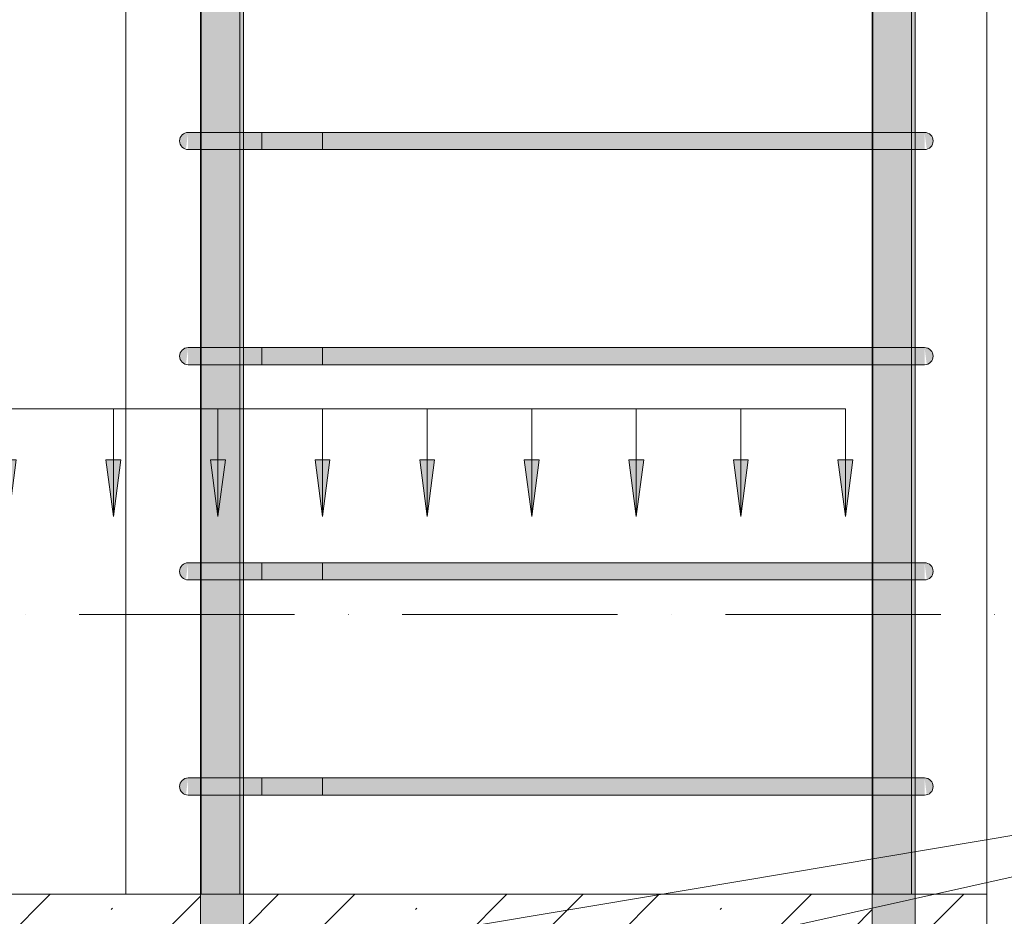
# Model space of a CAD drawing. Header units: millimetres. Extents: x 4307 to 42792, y 1610 to 10025.
# Tile 156 of 256: x 24181 to 24638, y 5860 to 6276. Entities that reach past the tile are written whole.
import ezdxf

# ---------------------------------------------------------------- set-up
doc = ezdxf.new("R2010")
doc.units = ezdxf.units.MM
doc.linetypes.add('Čerchovaná', pattern=[150, 100, -25, 0, -25])
for name, color, linetype, lineweight in [('A-ANNO-DIMS', 211, 'Continuous', 5), ('A-ANNO-DIMS-25', 211, 'Continuous', 5), ('A-FLOR-LEVL', 51, 'Continuous', 5), ('S-BEAM', 12, 'Continuous', 9), ('S-COLS', 52, 'Continuous', 9), ('S-RBAR', 171, 'Continuous', 5), ('S-RBAR-IDEN', 171, 'Continuous', 5)]:
    doc.layers.add(name, color=color, linetype=linetype, lineweight=lineweight)
doc.styles.add('Arial_1', font='arial.ttf', dxfattribs={"height": 62.5})
doc.dimstyles.new('Výztuž_kusy__řezy__2', dxfattribs={"dimscale": 304.8, "dimtxt": 0.18, "dimasz": 0, "dimexe": 0, "dimexo": 0.0625, "dimgap": 0.082021, "dimtad": 1, "dimdec": 0, "dimzin": 0, "dimdsep": 46, "dimtxsty": 'Arial_1', "dimblk1": 'NONE', "dimblk2": 'NONE', "dimsah": 1, "dimcen": 0.09, "dimazin": 0, "dimtfac": 1, "dimtdec": 4, "dimtix": 1, "dimtmove": 0, "dimatfit": 3, "dimfxl": 0.164042, "dimfxlon": 1, "dimtvp": 1, "dimtfill": 1, "dimtolj": 1, "dimtzin": 0, "dimarcsym": 2})

# ---------------------------------------------------------------- blocks, each defined once
blk = doc.blocks.new('DIMBLOCK409-V1')
at = {"layer": 'A-ANNO-DIMS-25'}
for points in [[(24515.69, 6045.48), (24519.15, 6071.76), (24512.23, 6071.76)], [(24564.26, 6045.48), (24567.72, 6071.76), (24560.79, 6071.76)]]:
    blk.add_hatch(color=256, dxfattribs=at).paths.add_polyline_path(points)
for p, q in [((24564.26, 6095.48), (24515.69, 6095.48)), ((24515.69, 6095.48), (24515.69, 6095.48)), ((24515.69, 6095.48), (24515.69, 6045.48)), ((24564.26, 6095.48), (24564.26, 6095.48)), ((24564.26, 6095.48), (24564.26, 6045.48)), ((24519.15, 6071.76), (24512.23, 6071.76)), ((24512.23, 6071.76), (24515.69, 6045.48)), ((24515.69, 6045.48), (24519.15, 6071.76)), ((24567.72, 6071.76), (24560.79, 6071.76)), ((24560.79, 6071.76), (24564.26, 6045.48)), ((24564.26, 6045.48), (24567.72, 6071.76))]:
    blk.add_line(p, q, dxfattribs=at)
blk = doc.blocks.new('_None')
blk = doc.blocks.new('DIMBLOCK410-V1')
at = {"layer": 'A-ANNO-DIMS-25'}
for points in [[(24467.12, 6045.48), (24470.58, 6071.76), (24463.66, 6071.76)], [(24515.69, 6045.48), (24519.15, 6071.76), (24512.23, 6071.76)]]:
    blk.add_hatch(color=256, dxfattribs=at).paths.add_polyline_path(points)
for p, q in [((24515.69, 6095.48), (24467.12, 6095.48)), ((24467.12, 6095.48), (24467.12, 6095.48)), ((24467.12, 6095.48), (24467.12, 6045.48)), ((24515.69, 6095.48), (24515.69, 6095.48)), ((24515.69, 6095.48), (24515.69, 6045.48)), ((24470.58, 6071.76), (24463.66, 6071.76)), ((24463.66, 6071.76), (24467.12, 6045.48)), ((24467.12, 6045.48), (24470.58, 6071.76)), ((24519.15, 6071.76), (24512.23, 6071.76)), ((24512.23, 6071.76), (24515.69, 6045.48)), ((24515.69, 6045.48), (24519.15, 6071.76))]:
    blk.add_line(p, q, dxfattribs=at)
blk = doc.blocks.new('DIMBLOCK411-V1')
at = {"layer": 'A-ANNO-DIMS-25'}
for points in [[(24418.55, 6045.48), (24422.01, 6071.76), (24415.09, 6071.76)], [(24467.12, 6045.48), (24470.58, 6071.76), (24463.66, 6071.76)]]:
    blk.add_hatch(color=256, dxfattribs=at).paths.add_polyline_path(points)
for p, q in [((24467.12, 6095.48), (24418.55, 6095.48)), ((24418.55, 6095.48), (24418.55, 6095.48)), ((24418.55, 6095.48), (24418.55, 6045.48)), ((24467.12, 6095.48), (24467.12, 6095.48)), ((24467.12, 6095.48), (24467.12, 6045.48)), ((24422.01, 6071.76), (24415.09, 6071.76)), ((24415.09, 6071.76), (24418.55, 6045.48)), ((24418.55, 6045.48), (24422.01, 6071.76)), ((24470.58, 6071.76), (24463.66, 6071.76)), ((24463.66, 6071.76), (24467.12, 6045.48)), ((24467.12, 6045.48), (24470.58, 6071.76))]:
    blk.add_line(p, q, dxfattribs=at)
blk = doc.blocks.new('DIMBLOCK412-V1')
at = {"layer": 'A-ANNO-DIMS-25'}
for points in [[(24369.98, 6045.48), (24373.44, 6071.76), (24366.52, 6071.76)], [(24418.55, 6045.48), (24422.01, 6071.76), (24415.09, 6071.76)]]:
    blk.add_hatch(color=256, dxfattribs=at).paths.add_polyline_path(points)
for p, q in [((24418.55, 6095.48), (24369.98, 6095.48)), ((24369.98, 6095.48), (24369.98, 6095.48)), ((24369.98, 6095.48), (24369.98, 6045.48)), ((24418.55, 6095.48), (24418.55, 6095.48)), ((24418.55, 6095.48), (24418.55, 6045.48)), ((24373.44, 6071.76), (24366.52, 6071.76)), ((24366.52, 6071.76), (24369.98, 6045.48)), ((24369.98, 6045.48), (24373.44, 6071.76)), ((24422.01, 6071.76), (24415.09, 6071.76)), ((24415.09, 6071.76), (24418.55, 6045.48)), ((24418.55, 6045.48), (24422.01, 6071.76))]:
    blk.add_line(p, q, dxfattribs=at)
blk = doc.blocks.new('DIMBLOCK413-V1')
at = {"layer": 'A-ANNO-DIMS-25'}
for points in [[(24321.41, 6045.48), (24324.87, 6071.76), (24317.95, 6071.76)], [(24369.98, 6045.48), (24373.44, 6071.76), (24366.52, 6071.76)]]:
    blk.add_hatch(color=256, dxfattribs=at).paths.add_polyline_path(points)
for p, q in [((24369.98, 6095.48), (24321.41, 6095.48)), ((24321.41, 6095.48), (24321.41, 6095.48)), ((24321.41, 6095.48), (24321.41, 6045.48)), ((24369.98, 6095.48), (24369.98, 6095.48)), ((24369.98, 6095.48), (24369.98, 6045.48)), ((24324.87, 6071.76), (24317.95, 6071.76)), ((24317.95, 6071.76), (24321.41, 6045.48)), ((24321.41, 6045.48), (24324.87, 6071.76)), ((24373.44, 6071.76), (24366.52, 6071.76)), ((24366.52, 6071.76), (24369.98, 6045.48)), ((24369.98, 6045.48), (24373.44, 6071.76))]:
    blk.add_line(p, q, dxfattribs=at)
blk = doc.blocks.new('DIMBLOCK414-V1')
at = {"layer": 'A-ANNO-DIMS-25'}
for points in [[(24272.84, 6045.48), (24276.3, 6071.76), (24269.38, 6071.76)], [(24321.41, 6045.48), (24324.87, 6071.76), (24317.95, 6071.76)]]:
    blk.add_hatch(color=256, dxfattribs=at).paths.add_polyline_path(points)
for p, q in [((24321.41, 6095.48), (24272.84, 6095.48)), ((24272.84, 6095.48), (24272.84, 6095.48)), ((24272.84, 6095.48), (24272.84, 6045.48)), ((24321.41, 6095.48), (24321.41, 6095.48)), ((24321.41, 6095.48), (24321.41, 6045.48)), ((24276.3, 6071.76), (24269.38, 6071.76)), ((24269.38, 6071.76), (24272.84, 6045.48)), ((24272.84, 6045.48), (24276.3, 6071.76)), ((24324.87, 6071.76), (24317.95, 6071.76)), ((24317.95, 6071.76), (24321.41, 6045.48)), ((24321.41, 6045.48), (24324.87, 6071.76))]:
    blk.add_line(p, q, dxfattribs=at)
blk = doc.blocks.new('DIMBLOCK415-V1')
at = {"layer": 'A-ANNO-DIMS-25'}
for points in [[(24224.27, 6045.48), (24227.74, 6071.76), (24220.81, 6071.76)], [(24272.84, 6045.48), (24276.3, 6071.76), (24269.38, 6071.76)]]:
    blk.add_hatch(color=256, dxfattribs=at).paths.add_polyline_path(points)
for p, q in [((24272.84, 6095.48), (24224.27, 6095.48)), ((24224.27, 6095.48), (24224.27, 6095.48)), ((24224.27, 6095.48), (24224.27, 6045.48)), ((24272.84, 6095.48), (24272.84, 6095.48)), ((24272.84, 6095.48), (24272.84, 6045.48)), ((24227.74, 6071.76), (24220.81, 6071.76)), ((24220.81, 6071.76), (24224.27, 6045.48)), ((24224.27, 6045.48), (24227.74, 6071.76)), ((24276.3, 6071.76), (24269.38, 6071.76)), ((24269.38, 6071.76), (24272.84, 6045.48)), ((24272.84, 6045.48), (24276.3, 6071.76))]:
    blk.add_line(p, q, dxfattribs=at)
blk = doc.blocks.new('DIMBLOCK416-V1')
at = {"layer": 'A-ANNO-DIMS-25'}
for points in [[(24175.71, 6045.48), (24179.17, 6071.76), (24172.24, 6071.76)], [(24224.27, 6045.48), (24227.74, 6071.76), (24220.81, 6071.76)]]:
    blk.add_hatch(color=256, dxfattribs=at).paths.add_polyline_path(points)
for p, q in [((24224.27, 6095.48), (24175.71, 6095.48)), ((24175.71, 6095.48), (24175.71, 6095.48)), ((24175.71, 6095.48), (24175.71, 6045.48)), ((24224.27, 6095.48), (24224.27, 6095.48)), ((24224.27, 6095.48), (24224.27, 6045.48)), ((24179.17, 6071.76), (24172.24, 6071.76)), ((24172.24, 6071.76), (24175.71, 6045.48)), ((24175.71, 6045.48), (24179.17, 6071.76)), ((24227.74, 6071.76), (24220.81, 6071.76)), ((24220.81, 6071.76), (24224.27, 6045.48)), ((24224.27, 6045.48), (24227.74, 6071.76))]:
    blk.add_line(p, q, dxfattribs=at)
blk = doc.blocks.new('DIMBLOCK420-V1')
at = {"layer": 'A-ANNO-DIMS-25'}
for points in [[(24030, 6045.48), (24033.46, 6071.76), (24026.54, 6071.76)], [(24078.57, 6045.48), (24082.03, 6071.76), (24075.11, 6071.76)], [(24127.14, 6045.48), (24130.6, 6071.76), (24123.68, 6071.76)], [(24175.71, 6045.48), (24179.17, 6071.76), (24172.24, 6071.76)], [(24224.27, 6045.48), (24227.74, 6071.76), (24220.81, 6071.76)], [(24272.84, 6045.48), (24276.3, 6071.76), (24269.38, 6071.76)], [(24321.41, 6045.48), (24324.87, 6071.76), (24317.95, 6071.76)], [(24369.98, 6045.48), (24373.44, 6071.76), (24366.52, 6071.76)], [(24418.55, 6045.48), (24422.01, 6071.76), (24415.09, 6071.76)], [(24467.12, 6045.48), (24470.58, 6071.76), (24463.66, 6071.76)], [(24515.69, 6045.48), (24519.15, 6071.76), (24512.23, 6071.76)], [(24564.26, 6045.48), (24567.72, 6071.76), (24560.79, 6071.76)]]:
    blk.add_hatch(color=256, dxfattribs=at).paths.add_polyline_path(points)
for p, q in [((24564.26, 6095.48), (24030, 6095.48)), ((24078.57, 6095.48), (24030, 6095.48)), ((24030, 6095.48), (24030, 6095.48)), ((24030, 6095.48), (24030, 6045.48)), ((24127.14, 6095.48), (24078.57, 6095.48)), ((24078.57, 6095.48), (24078.57, 6095.48)), ((24078.57, 6095.48), (24078.57, 6045.48)), ((24175.71, 6095.48), (24127.14, 6095.48)), ((24127.14, 6095.48), (24127.14, 6095.48)), ((24127.14, 6095.48), (24127.14, 6045.48)), ((24224.27, 6095.48), (24175.71, 6095.48)), ((24175.71, 6095.48), (24175.71, 6095.48)), ((24175.71, 6095.48), (24175.71, 6045.48)), ((24272.84, 6095.48), (24224.27, 6095.48)), ((24224.27, 6095.48), (24224.27, 6095.48)), ((24224.27, 6095.48), (24224.27, 6045.48)), ((24321.41, 6095.48), (24272.84, 6095.48)), ((24272.84, 6095.48), (24272.84, 6095.48)), ((24272.84, 6095.48), (24272.84, 6045.48)), ((24369.98, 6095.48), (24321.41, 6095.48)), ((24321.41, 6095.48), (24321.41, 6095.48)), ((24321.41, 6095.48), (24321.41, 6045.48)), ((24418.55, 6095.48), (24369.98, 6095.48)), ((24369.98, 6095.48), (24369.98, 6095.48)), ((24369.98, 6095.48), (24369.98, 6045.48)), ((24467.12, 6095.48), (24418.55, 6095.48)), ((24418.55, 6095.48), (24418.55, 6095.48)), ((24418.55, 6095.48), (24418.55, 6045.48)), ((24515.69, 6095.48), (24467.12, 6095.48)), ((24467.12, 6095.48), (24467.12, 6095.48)), ((24467.12, 6095.48), (24467.12, 6045.48)), ((24564.26, 6095.48), (24515.69, 6095.48)), ((24515.69, 6095.48), (24515.69, 6095.48)), ((24515.69, 6095.48), (24515.69, 6045.48)), ((24564.26, 6095.48), (24564.26, 6095.48)), ((24564.26, 6095.48), (24564.26, 6045.48)), ((24033.46, 6071.76), (24026.54, 6071.76)), ((24026.54, 6071.76), (24030, 6045.48)), ((24030, 6045.48), (24033.46, 6071.76)), ((24082.03, 6071.76), (24075.11, 6071.76)), ((24075.11, 6071.76), (24078.57, 6045.48)), ((24078.57, 6045.48), (24082.03, 6071.76)), ((24130.6, 6071.76), (24123.68, 6071.76)), ((24123.68, 6071.76), (24127.14, 6045.48)), ((24127.14, 6045.48), (24130.6, 6071.76)), ((24179.17, 6071.76), (24172.24, 6071.76)), ((24172.24, 6071.76), (24175.71, 6045.48)), ((24175.71, 6045.48), (24179.17, 6071.76)), ((24227.74, 6071.76), (24220.81, 6071.76)), ((24220.81, 6071.76), (24224.27, 6045.48)), ((24224.27, 6045.48), (24227.74, 6071.76)), ((24276.3, 6071.76), (24269.38, 6071.76)), ((24269.38, 6071.76), (24272.84, 6045.48)), ((24272.84, 6045.48), (24276.3, 6071.76)), ((24324.87, 6071.76), (24317.95, 6071.76)), ((24317.95, 6071.76), (24321.41, 6045.48)), ((24321.41, 6045.48), (24324.87, 6071.76)), ((24373.44, 6071.76), (24366.52, 6071.76)), ((24366.52, 6071.76), (24369.98, 6045.48)), ((24369.98, 6045.48), (24373.44, 6071.76)), ((24422.01, 6071.76), (24415.09, 6071.76)), ((24415.09, 6071.76), (24418.55, 6045.48)), ((24418.55, 6045.48), (24422.01, 6071.76)), ((24470.58, 6071.76), (24463.66, 6071.76)), ((24463.66, 6071.76), (24467.12, 6045.48)), ((24467.12, 6045.48), (24470.58, 6071.76)), ((24519.15, 6071.76), (24512.23, 6071.76)), ((24512.23, 6071.76), (24515.69, 6045.48)), ((24515.69, 6045.48), (24519.15, 6071.76)), ((24567.72, 6071.76), (24560.79, 6071.76)), ((24560.79, 6071.76), (24564.26, 6045.48)), ((24564.26, 6045.48), (24567.72, 6071.76))]:
    blk.add_line(p, q, dxfattribs=at)

msp = doc.modelspace()

# ---------------------------------------------------------------- hatches: boundary and pattern name
at = {"layer": 'S-BEAM', "lineweight": 5}
h = msp.add_hatch(dxfattribs=at)
h.set_pattern_fill('FP_1', color=256, style=0, pattern_type=2)
h.set_pattern_definition([(45, (5935.59, 5500.453), (-35.35534, 35.35534), []), (45, (5970.943, 5500.453), (-17.67767, 53.03301), [25, -12.5, 0.8382, -11.662])])
h.paths.add_polyline_path([(24130, 5620), (24264.76, 5620), (24264.76, 5645), (24186.86, 5645), (24178.67, 5646.02), (24177.2, 5645.25), (24176.86, 5645.15), (24175.71, 5645), (24174.41, 5645.17), (24172.72, 5646.04), (24171.86, 5646.87), (24171.38, 5647.5), (24170.88, 5648.71), (24171.86, 5649.02), (24165.65, 5653.79), (24162.7, 5657.64), (24132.14, 5657.64), (24131.97, 5648.71), (24131.47, 5647.5), (24130, 5645.17), (24130, 5637.27)])
h.paths.add_polyline_path([(24284.76, 5620), (24576.66, 5620), (24576.66, 5645), (24284.76, 5645), (24284.76, 5637.27)])
h.paths.add_polyline_path([(24630, 5620), (24630, 5870), (24596.66, 5870), (24596.66, 5837.3), (24598.08, 5836.21), (24600.69, 5832.8), (24605, 5832.8), (24605, 5824.79), (24605.84, 5822.76), (24606.86, 5815), (24606.86, 5675), (24605.84, 5667.24), (24605, 5665.21), (24605, 5657.64), (24601.03, 5657.64), (24598.08, 5653.79), (24596.66, 5652.7), (24596.66, 5620)])
h.paths.add_polyline_path([(24462.12, 5655), (24462.12, 5657.64), (24423.55, 5657.64), (24423.55, 5655), (24432.43, 5655)])
h.paths.add_polyline_path([(24576.66, 5655), (24576.66, 5657.64), (24569.26, 5657.64), (24569.26, 5655), (24569.86, 5655)])
h.paths.add_polyline_path([(24393.17, 5655), (24413.55, 5655), (24413.55, 5657.64), (24374.98, 5657.64), (24374.98, 5655)])
h.paths.add_polyline_path([(24314.63, 5655), (24316.41, 5655), (24316.41, 5657.64), (24284.76, 5657.64), (24284.76, 5655)])
h.paths.add_polyline_path([(24219.27, 5655), (24219.27, 5657.64), (24211.93, 5657.64), (24209.29, 5655), (24216.47, 5655)])
h.paths.add_polyline_path([(24550.23, 5655), (24559.26, 5655), (24559.26, 5657.64), (24520.69, 5657.64), (24520.69, 5655)])
h.paths.add_polyline_path([(24510.69, 5655), (24510.69, 5657.64), (24472.12, 5657.64), (24472.12, 5655)])
h.paths.add_polyline_path([(24364.98, 5655), (24364.98, 5657.64), (24326.41, 5657.64), (24326.41, 5655), (24353.9, 5655)])
h.paths.add_polyline_path([(24264.76, 5655), (24264.76, 5657.64), (24229.27, 5657.64), (24229.27, 5655), (24243.43, 5655)])
h.paths.add_polyline_path([(24186.86, 5655), (24192.04, 5655.68), (24196.76, 5657.64), (24180.71, 5657.64), (24180.71, 5656.09), (24182.11, 5655.63)])
h.paths.add_polyline_path([(24169.54, 5679.64), (24170.71, 5679.88), (24170.71, 5686.52), (24169.54, 5685), (24167.54, 5679.64)])
h.paths.add_polyline_path([(24326.41, 5679.64), (24364.98, 5679.88), (24364.98, 5807.8), (24326.41, 5807.8), (24326.41, 5679.88)])
h.paths.add_polyline_path([(24284.76, 5679.64), (24316.41, 5679.88), (24316.41, 5807.8), (24284.76, 5807.8), (24284.76, 5690.41)])
h.paths.add_polyline_path([(24550.23, 5679.64), (24559.26, 5679.88), (24559.26, 5807.8), (24520.69, 5807.8), (24520.69, 5679.64)])
h.paths.add_polyline_path([(24264.76, 5679.64), (24264.76, 5807.8), (24229.27, 5807.8), (24229.27, 5689.13), (24236.36, 5696.21), (24243.43, 5689.14), (24233.93, 5679.64), (24243.43, 5679.64)])
h.paths.add_polyline_path([(24423.55, 5679.64), (24462.12, 5679.88), (24462.12, 5807.8), (24423.55, 5807.8), (24423.55, 5679.88)])
h.paths.add_polyline_path([(24510.69, 5679.64), (24510.69, 5807.8), (24472.12, 5807.8), (24472.12, 5679.64)])
h.paths.add_polyline_path([(24576.66, 5679.64), (24576.66, 5807.8), (24569.26, 5807.8), (24569.26, 5679.64)])
h.paths.add_polyline_path([(24413.55, 5679.64), (24413.55, 5807.8), (24374.98, 5807.8), (24374.98, 5679.64), (24393.17, 5679.64)])
h.paths.add_polyline_path([(24201.01, 5679.64), (24219.27, 5679.88), (24219.27, 5807.8), (24180.71, 5807.8), (24180.71, 5711.27), (24201.01, 5731.57), (24208.08, 5724.5), (24180.71, 5697.13), (24180.71, 5679.64), (24196.83, 5679.64)])
h.paths.add_polyline_path([(24132.14, 5679.64), (24156.86, 5679.88), (24156.86, 5807.8), (24132.14, 5807.8), (24132.14, 5679.88)])
h.paths.add_polyline_path([(24166.86, 5697.43), (24170.71, 5701.27), (24170.71, 5807.8), (24166.86, 5807.8), (24166.86, 5728.03)])
h.paths.add_polyline_path([(24236.1, 5832.8), (24264.76, 5832.8), (24264.76, 5835), (24229.27, 5835), (24229.27, 5832.8)])
h.paths.add_polyline_path([(24284.76, 5832.8), (24316.41, 5832.8), (24316.41, 5835), (24284.76, 5835)])
h.paths.add_polyline_path([(24559.26, 5832.8), (24559.26, 5835), (24520.69, 5835), (24520.69, 5832.8), (24550.23, 5832.8)])
h.paths.add_polyline_path([(24180.71, 5832.8), (24219.27, 5832.8), (24219.27, 5835), (24186.86, 5835), (24180.71, 5833.91)])
h.paths.add_polyline_path([(24326.41, 5832.8), (24364.98, 5832.8), (24364.98, 5835), (24326.41, 5835)])
h.paths.add_polyline_path([(24132.14, 5832.8), (24163.03, 5832.8), (24166.22, 5836.65), (24171.86, 5841.16), (24170.88, 5841.29), (24171.86, 5843.13), (24172.75, 5843.98), (24173.21, 5844.33), (24174.41, 5844.83), (24175.71, 5845), (24177.2, 5844.75), (24179.1, 5843.98), (24186.86, 5845), (24264.76, 5845), (24264.76, 5870), (24130, 5870), (24130, 5844.05), (24130.67, 5843.54), (24131.47, 5842.5), (24131.97, 5841.29), (24132.14, 5838.33), (24132.14, 5836.65)])
h.paths.add_polyline_path([(24472.12, 5832.8), (24510.69, 5832.8), (24510.69, 5835), (24472.12, 5835)])
h.paths.add_polyline_path([(24462.12, 5832.8), (24462.12, 5835), (24423.55, 5835), (24423.55, 5832.8), (24432.43, 5832.8)])
h.paths.add_polyline_path([(24576.66, 5832.8), (24576.66, 5835), (24569.26, 5835), (24569.26, 5832.8)])
h.paths.add_polyline_path([(24413.55, 5832.8), (24413.55, 5835), (24374.98, 5835), (24374.98, 5832.8), (24393.17, 5832.8)])
h.paths.add_polyline_path([(24321.41, 5845), (24576.66, 5845), (24576.66, 5870), (24284.76, 5870), (24284.76, 5845), (24316.58, 5845)])
at = {"layer": 'S-RBAR'}
h = msp.add_hatch(color=7, dxfattribs=at)
h.paths.add_polyline_path([(24265.05, 5870), (24283.05, 5870), (24282.83, 5916), (24265.05, 5916), (24265.05, 5902.99)])
h.paths.add_polyline_path([(24283.05, 5924), (24282.83, 6016), (24265.05, 6016), (24265.05, 5924), (24282.83, 5924)])
h.paths.add_polyline_path([(24283.05, 6024), (24282.83, 6116), (24265.05, 6116), (24265.05, 6024), (24282.83, 6024)])
h.paths.add_polyline_path([(24283.05, 6124), (24282.83, 6216), (24265.05, 6216), (24265.05, 6124), (24282.83, 6124)])
h.paths.add_polyline_path([(24283.05, 6224), (24282.83, 6316), (24265.05, 6316), (24265.05, 6224), (24282.83, 6224)])
h.paths.add_polyline_path([(24274.85, 6324), (24283.05, 6324), (24282.83, 6416), (24265.05, 6416), (24265.05, 6324), (24271.35, 6324)])
h.paths.add_polyline_path([(24265.05, 6424), (24283.05, 6424), (24282.83, 6516), (24265.05, 6516), (24265.05, 6434.45)])
h.paths.add_polyline_path([(24275.17, 6524), (24283.05, 6524), (24282.83, 6616), (24265.05, 6616), (24265.05, 6524), (24274.85, 6524)])
h.paths.add_polyline_path([(24268.1, 6624), (24283.05, 6624), (24282.83, 6716), (24265.05, 6716), (24265.05, 6624)])
h.paths.add_polyline_path([(24271.35, 6724), (24283.05, 6724), (24282.83, 6816), (24265.05, 6816), (24265.05, 6724), (24268.1, 6724)])
h.paths.add_polyline_path([(24271.35, 6824), (24283.05, 6824), (24282.83, 6916), (24265.05, 6916), (24265.05, 6824), (24268.1, 6824)])
h.paths.add_polyline_path([(24268.1, 6924), (24283.05, 6924), (24282.83, 7016), (24265.05, 7016), (24265.05, 6924)])
h.paths.add_polyline_path([(24275.17, 7024), (24283.05, 7024), (24282.83, 7116), (24265.05, 7116), (24265.05, 7024), (24274.85, 7024)])
h.paths.add_polyline_path([(24282.83, 7124), (24283.05, 7124), (24282.83, 7216), (24265.05, 7216), (24265.05, 7124), (24279, 7124)])
h.paths.add_polyline_path([(24275.37, 7224), (24283.05, 7224), (24282.83, 7316), (24265.05, 7316), (24265.05, 7224), (24275.17, 7224)])
h.paths.add_polyline_path([(24275.17, 7324), (24283.05, 7324), (24282.83, 7416), (24265.05, 7416), (24265.05, 7324), (24274.85, 7324)])
h.paths.add_polyline_path([(24283.05, 7424), (24282.83, 7516), (24265.05, 7516), (24265.05, 7424), (24282.83, 7424)])
h.paths.add_polyline_path([(24283.05, 7524), (24282.83, 7616), (24265.05, 7616), (24265.05, 7524), (24282.83, 7524)])
h.paths.add_polyline_path([(24283.05, 7624), (24282.83, 7716), (24265.05, 7716), (24265.05, 7624), (24282.83, 7624)])
h.paths.add_polyline_path([(24283.05, 7724), (24282.83, 7816), (24265.05, 7816), (24265.05, 7724), (24282.83, 7724)])
h.paths.add_polyline_path([(24283.05, 7824), (24282.83, 7916), (24265.05, 7916), (24265.05, 7824), (24282.83, 7824)])
h.paths.add_polyline_path([(24283.05, 7924), (24282.83, 8016), (24265.05, 8016), (24265.05, 7924), (24282.83, 7924)])
h.paths.add_polyline_path([(24271.35, 8024), (24283.05, 8024), (24282.83, 8116), (24265.05, 8116), (24265.05, 8024), (24268.1, 8024)])
h.paths.add_polyline_path([(24268.1, 8124), (24283.05, 8124), (24282.83, 8216), (24265.05, 8216), (24265.05, 8124)])
h.paths.add_polyline_path([(24271.35, 8224), (24283.05, 8224), (24282.83, 8316), (24265.05, 8316), (24265.05, 8224), (24268.1, 8224)])
h.paths.add_polyline_path([(24271.35, 8324), (24283.05, 8324), (24282.83, 8416), (24265.05, 8416), (24265.05, 8324), (24268.1, 8324)])
h.paths.add_polyline_path([(24268.1, 8424), (24283.05, 8424), (24282.83, 8516), (24265.05, 8516), (24265.05, 8424)])
h.paths.add_polyline_path([(24275.17, 8524), (24283.05, 8524), (24282.83, 8616), (24265.05, 8616), (24265.05, 8524), (24274.85, 8524)])
h.paths.add_polyline_path([(24271.35, 8624), (24283.05, 8624), (24282.83, 8660), (24265.05, 8660), (24265.05, 8624), (24268.1, 8624)])
h = msp.add_hatch(color=7, dxfattribs=at)
h.paths.add_polyline_path([(24591.9, 5870), (24594.95, 5870), (24594.95, 5916), (24576.95, 5916), (24576.95, 5870), (24589.5, 5870)])
h.paths.add_polyline_path([(24591.9, 5924), (24594.95, 5924), (24594.95, 6016), (24576.95, 6016), (24576.95, 5924), (24589.5, 5924)])
h.paths.add_polyline_path([(24589.5, 6024), (24594.95, 6024), (24594.95, 6116), (24576.95, 6116), (24576.95, 6024), (24588.65, 6024)])
h.paths.add_polyline_path([(24584.83, 6124), (24594.95, 6124), (24594.95, 6216), (24576.95, 6216), (24576.95, 6124), (24581, 6124)])
h.paths.add_polyline_path([(24589.5, 6224), (24594.95, 6224), (24594.95, 6316), (24576.95, 6316), (24576.95, 6224), (24588.65, 6224)])
h.paths.add_polyline_path([(24584.83, 6324), (24594.95, 6324), (24594.95, 6416), (24576.95, 6416), (24576.95, 6324), (24581, 6324)])
h.paths.add_polyline_path([(24588.65, 6424), (24594.95, 6424), (24594.95, 6516), (24576.95, 6516), (24576.95, 6424), (24584.83, 6424)])
h.paths.add_polyline_path([(24576.95, 6524), (24594.95, 6524), (24594.95, 6616), (24576.95, 6616), (24576.95, 6593.88)])
h.paths.add_polyline_path([(24589.5, 6624), (24594.95, 6624), (24594.95, 6716), (24576.95, 6716), (24576.95, 6624), (24588.65, 6624)])
h.paths.add_polyline_path([(24584.83, 6724), (24594.95, 6724), (24594.95, 6816), (24576.95, 6816), (24576.95, 6724), (24581, 6724)])
h.paths.add_polyline_path([(24588.65, 6824), (24594.95, 6824), (24594.95, 6916), (24576.95, 6916), (24576.95, 6824), (24584.83, 6824)])
h.paths.add_polyline_path([(24594.95, 6924), (24594.95, 7016), (24576.95, 7016), (24576.95, 6924), (24591.9, 6924)])
h.paths.add_polyline_path([(24591.9, 7024), (24594.95, 7024), (24594.95, 7116), (24576.95, 7116), (24576.95, 7024), (24589.5, 7024)])
h.paths.add_polyline_path([(24588.65, 7124), (24594.95, 7124), (24594.95, 7216), (24576.95, 7216), (24576.95, 7124), (24584.83, 7124)])
h.paths.add_polyline_path([(24588.65, 7224), (24594.95, 7224), (24594.95, 7316), (24576.95, 7316), (24576.95, 7224), (24584.83, 7224)])
h.paths.add_polyline_path([(24576.95, 7324), (24594.95, 7324), (24594.95, 7416), (24576.95, 7416), (24576.95, 7337.92)])
h.paths.add_polyline_path([(24584.83, 7424), (24594.95, 7424), (24594.95, 7516), (24576.95, 7516), (24576.95, 7424), (24581, 7424)])
h.paths.add_polyline_path([(24588.65, 7524), (24594.95, 7524), (24594.95, 7616), (24576.95, 7616), (24576.95, 7524), (24584.83, 7524)])
h.paths.add_polyline_path([(24589.5, 7624), (24594.95, 7624), (24594.95, 7716), (24576.95, 7716), (24576.95, 7624), (24588.65, 7624)])
h.paths.add_polyline_path([(24584.83, 7724), (24594.95, 7724), (24594.95, 7816), (24576.95, 7816), (24576.95, 7724), (24581, 7724)])
h.paths.add_polyline_path([(24588.65, 7824), (24594.95, 7824), (24594.95, 7916), (24576.95, 7916), (24576.95, 7824), (24584.83, 7824)])
h.paths.add_polyline_path([(24576.95, 7924), (24594.95, 7924), (24594.95, 8016), (24576.95, 8016), (24576.95, 7975.66)])
h.paths.add_polyline_path([(24589.5, 8024), (24594.95, 8024), (24594.95, 8116), (24576.95, 8116), (24576.95, 8024), (24588.65, 8024)])
h.paths.add_polyline_path([(24584.83, 8124), (24594.95, 8124), (24594.95, 8216), (24576.95, 8216), (24576.95, 8124), (24581, 8124)])
h.paths.add_polyline_path([(24588.65, 8224), (24594.95, 8224), (24594.95, 8316), (24576.95, 8316), (24576.95, 8224), (24584.83, 8224)])
h.paths.add_polyline_path([(24576.95, 8324), (24594.95, 8324), (24594.95, 8416), (24576.95, 8416), (24576.95, 8400.82)])
h.paths.add_polyline_path([(24588.65, 8424), (24594.95, 8424), (24594.95, 8516), (24576.95, 8516), (24576.95, 8424), (24584.83, 8424)])
h.paths.add_polyline_path([(24588.65, 8524), (24594.95, 8524), (24594.95, 8616), (24576.95, 8616), (24576.95, 8524), (24584.83, 8524)])
h.paths.add_polyline_path([(24576.95, 8624), (24594.95, 8624), (24594.95, 8660), (24576.95, 8660)])
h = msp.add_hatch(color=7, dxfattribs=at)
h.paths.add_polyline_path([(24265.05, 4820), (24264.8, 4902.96), (24264.76, 4902.96), (24264.76, 4820)])
h.paths.add_polyline_path([(24284.76, 4820), (24284.76, 4902.96), (24283.05, 4902.96), (24283.05, 4820)])
h.paths.add_polyline_path([(24265.05, 4910.96), (24264.8, 5001.96), (24264.76, 5001.96), (24264.86, 4910.96)])
h.paths.add_polyline_path([(24283.05, 4910.96), (24284.76, 4910.96), (24284.76, 5001.96), (24283.05, 5001.96), (24283.05, 4999.52)])
h.paths.add_polyline_path([(24264.86, 5009.96), (24265.05, 5009.96), (24264.8, 5100.97), (24264.76, 5100.97), (24264.8, 5009.96)])
h.paths.add_polyline_path([(24283.05, 5009.96), (24284.76, 5009.96), (24284.76, 5100.97), (24283.05, 5100.97)])
h.paths.add_polyline_path([(24265.05, 5108.97), (24264.8, 5199.98), (24264.76, 5199.98), (24264.86, 5108.97)])
h.paths.add_polyline_path([(24283.05, 5108.97), (24284.76, 5108.97), (24284.76, 5199.98), (24283.05, 5199.98)])
h.paths.add_polyline_path([(24284.76, 5207.98), (24284.76, 5298.98), (24283.05, 5298.98), (24283.05, 5207.98)])
h.paths.add_polyline_path([(24264.76, 5207.98), (24265.05, 5207.98), (24264.8, 5298.98), (24264.76, 5298.98), (24264.76, 5212.11)])
h.paths.add_polyline_path([(24284.76, 5306.98), (24284.76, 5397.99), (24283.05, 5397.99), (24283.05, 5306.98)])
h.paths.add_polyline_path([(24264.76, 5306.98), (24265.05, 5306.98), (24264.8, 5397.99), (24264.76, 5397.99), (24264.76, 5318.4)])
h.paths.add_polyline_path([(24284.76, 5405.99), (24284.76, 5496.99), (24283.05, 5496.99), (24283.05, 5405.99)])
h.paths.add_polyline_path([(24264.8, 5405.99), (24265.05, 5405.99), (24264.8, 5496.99), (24264.76, 5496.99), (24264.76, 5405.99)])
h.paths.add_polyline_path([(24283.05, 5504.99), (24284.76, 5504.99), (24284.76, 5596), (24283.05, 5596), (24283.05, 5530.98)])
h.paths.add_polyline_path([(24264.8, 5504.99), (24265.05, 5504.99), (24264.8, 5596), (24264.76, 5596), (24264.76, 5504.99)])
h.paths.add_polyline_path([(24264.8, 5604), (24265.05, 5604), (24265.05, 5610), (24283.05, 5610), (24283.05, 5604), (24284.76, 5604), (24284.76, 5645), (24264.76, 5645), (24264.76, 5604)])
h.paths.add_polyline_path([(24264.76, 5655), (24267.84, 5655), (24267.84, 5657.64), (24264.76, 5657.64), (24264.76, 5657.32)])
h.paths.add_polyline_path([(24284.76, 5655), (24284.76, 5657.64), (24277.84, 5657.64), (24277.84, 5655)])
h.paths.add_polyline_path([(24277.84, 5679.64), (24284.76, 5679.88), (24284.76, 5807.8), (24277.84, 5807.8), (24277.84, 5679.88)])
h.paths.add_polyline_path([(24264.76, 5679.64), (24267.84, 5679.88), (24267.84, 5807.8), (24264.76, 5807.8), (24264.76, 5679.88)])
h.paths.add_polyline_path([(24267.84, 5832.8), (24267.84, 5835), (24264.76, 5835), (24264.76, 5832.8)])
h.paths.add_polyline_path([(24284.76, 5832.8), (24284.76, 5835), (24277.84, 5835), (24277.84, 5832.8)])
h.paths.add_polyline_path([(24284.76, 5845), (24284.76, 5916), (24283.05, 5916), (24283.05, 5870), (24265.05, 5870), (24264.8, 5916), (24264.76, 5916), (24264.76, 5845), (24277.84, 5845)])
h.paths.add_polyline_path([(24283.05, 5924), (24284.76, 5924), (24284.76, 6016), (24283.05, 6016), (24283.05, 5956.14)])
h.paths.add_polyline_path([(24264.86, 5924), (24265.05, 5924), (24264.8, 6016), (24264.76, 6016), (24264.8, 5924)])
h.paths.add_polyline_path([(24284.76, 6024), (24284.76, 6116), (24283.05, 6116), (24283.05, 6024)])
h.paths.add_polyline_path([(24264.76, 6024), (24265.05, 6024), (24264.8, 6116), (24264.76, 6116), (24264.76, 6062.43)])
h.paths.add_polyline_path([(24284.76, 6124), (24284.76, 6216), (24283.05, 6216), (24283.05, 6124)])
h.paths.add_polyline_path([(24264.76, 6124), (24265.05, 6124), (24264.8, 6216), (24264.76, 6216), (24264.76, 6168.72)])
h.paths.add_polyline_path([(24284.76, 6224), (24284.76, 6316), (24283.05, 6316), (24283.05, 6224)])
h.paths.add_polyline_path([(24264.8, 6224), (24265.05, 6224), (24264.8, 6316), (24264.76, 6316), (24264.76, 6224)])
h.paths.add_polyline_path([(24264.86, 6324), (24265.05, 6324), (24264.8, 6416), (24264.76, 6416), (24264.8, 6324)])
h.paths.add_polyline_path([(24283.05, 6324), (24284.76, 6324), (24284.76, 6416), (24283.05, 6416), (24283.05, 6381.3)])
h.paths.add_polyline_path([(24265.05, 6424), (24264.8, 6516), (24264.76, 6516), (24264.86, 6424)])
h.paths.add_polyline_path([(24283.05, 6424), (24284.76, 6424), (24284.76, 6516), (24283.05, 6516), (24283.05, 6487.59)])
h.paths.add_polyline_path([(24264.76, 6524), (24265.05, 6524), (24264.8, 6616), (24264.76, 6616), (24264.76, 6540.74)])
h.paths.add_polyline_path([(24283.05, 6524), (24284.76, 6524), (24284.76, 6616), (24283.05, 6616), (24283.05, 6593.88)])
h.paths.add_polyline_path([(24264.8, 6624), (24265.05, 6624), (24265.05, 6670), (24264.76, 6670), (24264.76, 6624)])
h.paths.add_polyline_path([(24284.76, 6624), (24284.76, 6670), (24283.05, 6670), (24283.05, 6624)])
h = msp.add_hatch(color=7, dxfattribs=at)
h.paths.add_polyline_path([(24576.95, 4820), (24576.95, 4902.96), (24576.66, 4902.96), (24576.66, 4820)])
h.paths.add_polyline_path([(24594.95, 4820), (24596.66, 4820), (24596.66, 4902.96), (24594.95, 4902.96), (24594.95, 4893.23)])
h.paths.add_polyline_path([(24596.66, 4910.96), (24596.66, 5001.96), (24594.95, 5001.96), (24595.14, 4910.96)])
h.paths.add_polyline_path([(24576.66, 4910.96), (24576.95, 4910.96), (24576.95, 5001.96), (24576.66, 5001.96), (24576.66, 4999.52)])
h.paths.add_polyline_path([(24576.66, 5009.96), (24576.95, 5009.96), (24576.95, 5100.97), (24576.66, 5100.97)])
h.paths.add_polyline_path([(24595.14, 5009.96), (24596.66, 5009.96), (24596.66, 5100.97), (24594.95, 5100.97), (24594.95, 5009.96)])
h.paths.add_polyline_path([(24576.95, 5108.97), (24576.95, 5199.98), (24576.66, 5199.98), (24576.66, 5108.97)])
h.paths.add_polyline_path([(24596.66, 5108.97), (24596.66, 5199.98), (24594.95, 5199.98), (24595.14, 5108.97)])
h.paths.add_polyline_path([(24596.66, 5207.98), (24596.66, 5298.98), (24594.95, 5298.98), (24595.14, 5207.98)])
h.paths.add_polyline_path([(24576.95, 5207.98), (24576.95, 5298.98), (24576.66, 5298.98), (24576.66, 5207.98)])
h.paths.add_polyline_path([(24596.66, 5306.98), (24596.66, 5397.99), (24594.95, 5397.99), (24595.14, 5306.98)])
h.paths.add_polyline_path([(24576.66, 5306.98), (24576.95, 5306.98), (24576.95, 5397.99), (24576.66, 5397.99), (24576.66, 5318.4)])
h.paths.add_polyline_path([(24596.66, 5405.99), (24596.66, 5496.99), (24594.95, 5496.99), (24595.14, 5405.99)])
h.paths.add_polyline_path([(24576.66, 5405.99), (24576.95, 5405.99), (24576.95, 5496.99), (24576.66, 5496.99), (24576.66, 5424.69)])
h.paths.add_polyline_path([(24596.66, 5504.99), (24596.66, 5596), (24594.95, 5596), (24595.14, 5504.99)])
h.paths.add_polyline_path([(24576.95, 5504.99), (24576.95, 5596), (24576.66, 5596), (24576.66, 5504.99)])
h.paths.add_polyline_path([(24576.66, 5604), (24576.95, 5604), (24576.95, 5610), (24594.95, 5610), (24595.14, 5604), (24596.66, 5604), (24596.66, 5652.7), (24591.01, 5648.66), (24584.63, 5646.02), (24576.66, 5645), (24576.66, 5637.27)])
h.paths.add_polyline_path([(24576.66, 5655), (24576.86, 5655), (24582.04, 5655.68), (24586.76, 5657.64), (24576.66, 5657.64), (24576.66, 5655.68)])
h.paths.add_polyline_path([(24596.66, 5679.64), (24596.66, 5807.8), (24576.66, 5807.8), (24576.66, 5679.64), (24589.5, 5679.64)])
h.paths.add_polyline_path([(24576.66, 5832.8), (24585.7, 5832.8), (24582.04, 5834.32), (24576.66, 5835), (24576.66, 5834.32)])
h.paths.add_polyline_path([(24596.66, 5837.3), (24596.66, 5916), (24594.95, 5916), (24594.95, 5870), (24576.95, 5870), (24576.95, 5916), (24576.66, 5916), (24576.86, 5845), (24584.63, 5843.98), (24591.86, 5840.98)])
h.paths.add_polyline_path([(24596.66, 5924), (24596.66, 6016), (24594.95, 6016), (24595.14, 5924)])
h.paths.add_polyline_path([(24576.95, 5924), (24576.95, 6016), (24576.66, 6016), (24576.66, 5924)])
h.paths.add_polyline_path([(24596.66, 6024), (24596.66, 6116), (24594.95, 6116), (24595.14, 6024)])
h.paths.add_polyline_path([(24576.66, 6024), (24576.95, 6024), (24576.95, 6116), (24576.66, 6116), (24576.66, 6062.43)])
h.paths.add_polyline_path([(24596.66, 6124), (24596.66, 6216), (24594.95, 6216), (24595.14, 6124)])
h.paths.add_polyline_path([(24576.95, 6124), (24576.95, 6216), (24576.66, 6216), (24576.66, 6124)])
h.paths.add_polyline_path([(24596.66, 6224), (24596.66, 6316), (24594.95, 6316), (24595.14, 6224)])
h.paths.add_polyline_path([(24576.66, 6224), (24576.95, 6224), (24576.95, 6316), (24576.66, 6316), (24576.66, 6275.01)])
h.paths.add_polyline_path([(24596.66, 6324), (24596.66, 6416), (24594.95, 6416), (24595.14, 6324)])
h.paths.add_polyline_path([(24576.95, 6324), (24576.95, 6416), (24576.66, 6416), (24576.66, 6324)])
h.paths.add_polyline_path([(24596.66, 6424), (24596.66, 6516), (24594.95, 6516), (24595.14, 6424)])
h.paths.add_polyline_path([(24576.66, 6424), (24576.95, 6424), (24576.95, 6516), (24576.66, 6516), (24576.66, 6487.59)])
h.paths.add_polyline_path([(24596.66, 6524), (24596.66, 6616), (24594.95, 6616), (24595.14, 6524)])
h.paths.add_polyline_path([(24576.95, 6524), (24576.95, 6616), (24576.66, 6616), (24576.66, 6524)])
h.paths.add_polyline_path([(24594.95, 6624), (24596.66, 6624), (24596.66, 6670), (24594.95, 6670)])
h.paths.add_polyline_path([(24576.66, 6624), (24576.95, 6624), (24576.95, 6670), (24576.66, 6670)])
for points in [[(24257.96, 6216.14), (24259, 6224), (24257, 6223.46), (24255.48, 6221.86), (24255, 6220), (24255.54, 6218), (24257, 6216.54)], [(24257.96, 6216.14), (24259, 6224), (24257, 6223.46), (24255.48, 6221.86), (24255, 6220), (24255.54, 6218), (24257, 6216.54)], [(24275.17, 6216), (24279, 6216), (24279, 6224), (24259, 6224), (24259, 6216), (24274.85, 6216)], [(24279, 6216), (24581, 6216), (24581, 6224), (24279, 6224)], [(24599.48, 6216), (24601, 6216.14), (24601, 6224), (24581, 6224), (24581, 6216), (24597.31, 6216)], [(24602.04, 6216.14), (24603, 6216.54), (24604.46, 6218), (24605, 6220), (24604.46, 6222), (24603, 6223.46), (24601, 6224), (24601.66, 6218.96)], [(24257.96, 6116.14), (24259, 6124), (24257, 6123.46), (24255.54, 6122), (24255, 6120), (24255.54, 6118), (24257, 6116.54)], [(24257.96, 6116.14), (24259, 6124), (24257, 6123.46), (24255.54, 6122), (24255, 6120), (24255.54, 6118), (24257, 6116.54)], [(24262.69, 6116), (24279, 6116), (24279, 6124), (24259, 6124), (24259, 6116), (24260.52, 6116)], [(24279, 6116), (24581, 6116), (24581, 6124), (24279, 6124)], [(24599.48, 6116), (24601, 6116.14), (24601, 6124), (24581, 6124), (24581, 6116), (24597.31, 6116)], [(24602.04, 6116.14), (24603, 6116.54), (24604.46, 6118), (24605, 6120), (24604.46, 6122), (24603, 6123.46), (24601, 6124), (24601.66, 6118.96)], [(24257.96, 6016.14), (24259, 6024), (24257, 6023.46), (24255.54, 6022), (24255, 6020), (24255.54, 6018), (24257, 6016.54)], [(24257.96, 6016.14), (24259, 6024), (24257, 6023.46), (24255.54, 6022), (24255, 6020), (24255.54, 6018), (24257, 6016.54)], [(24260.52, 6016), (24279, 6016), (24279, 6024), (24259, 6024), (24259, 6016), (24259.76, 6016)], [(24279, 6016), (24581, 6016), (24581, 6024), (24279, 6024)], [(24599.48, 6016), (24601, 6016.14), (24601, 6024), (24581, 6024), (24581, 6016), (24597.31, 6016)], [(24602.04, 6016.14), (24603, 6016.54), (24604.46, 6018), (24605, 6020), (24604.46, 6022), (24603, 6023.46), (24601, 6024), (24601.66, 6018.96)], [(24257.96, 5916.14), (24259, 5924), (24257, 5923.46), (24255.54, 5922), (24255, 5920), (24255.54, 5918), (24257, 5916.54)], [(24257.96, 5916.14), (24259, 5924), (24257, 5923.46), (24255.54, 5922), (24255, 5920), (24255.54, 5918), (24257, 5916.54)], [(24262.69, 5916), (24279, 5916), (24279, 5924), (24259, 5924), (24259, 5916), (24260.52, 5916)], [(24279, 5916), (24581, 5916), (24581, 5924), (24279, 5924)], [(24599.48, 5916), (24601, 5916.14), (24601, 5924), (24581, 5924), (24581, 5916), (24597.31, 5916)], [(24602.04, 5916.14), (24603, 5916.54), (24604.46, 5918), (24605, 5920), (24604.46, 5922), (24603, 5923.46), (24601, 5924), (24601.66, 5918.96)]]:
    msp.add_hatch(color=7, dxfattribs=at).paths.add_polyline_path(points)

# ---------------------------------------------------------------- linework, layer by layer
at = {"layer": 'A-FLOR-LEVL', "linetype": 'Čerchovaná'}
msp.add_line((4395.14, 6000), (25778.88, 6000), dxfattribs=at)
at = {"layer": 'S-BEAM'}
for p, q in [((20490, 5870), (24230, 5870)), ((24428.77, 5870), (24230, 5870)), ((24630, 5870), (24428.77, 5870))]:
    msp.add_line(p, q, dxfattribs=at)
at = {"layer": 'S-BEAM', "lineweight": 18}
for p, q in [((24630, 5870), (24130, 5870)), ((24630, 5620), (24630, 5870))]:
    msp.add_line(p, q, dxfattribs=at)
at = {"layer": 'S-COLS'}
for p, q in [((24630, 5770), (24630, 8920)), ((24230, 8670), (24230, 5870)), ((24230, 8670), (24230, 5870)), ((24630, 8670), (24630, 5870))]:
    msp.add_line(p, q, dxfattribs=at)
at = {"layer": 'S-RBAR'}
for p, q in [((24265.05, 5870), (24265.05, 8660)), ((24265.05, 5870), (24265.05, 8660)), ((24283.05, 5870), (24283.05, 8660)), ((24283.05, 5870), (24283.05, 8660)), ((24576.95, 5870), (24576.95, 8660)), ((24576.95, 5870), (24576.95, 8660)), ((24594.95, 5870), (24594.95, 8660)), ((24594.95, 5870), (24594.95, 8660)), ((24264.76, 4820), (24264.76, 6670)), ((24264.76, 4820), (24264.76, 6670)), ((24284.76, 4820), (24284.76, 6670)), ((24284.76, 4820), (24284.76, 6670)), ((24576.66, 4820), (24576.66, 6670)), ((24576.66, 4820), (24576.66, 6670)), ((24596.66, 4820), (24596.66, 6670)), ((24596.66, 4820), (24596.66, 6670)), ((24264.86, 6224), (24259, 6224)), ((24279, 6224), (24259, 6224)), ((24279, 6224), (24259, 6224)), ((24293.14, 6224), (24259, 6224)), ((24293.14, 6224), (24264.86, 6224)), ((24279, 6224), (24581, 6224)), ((24581, 6224), (24279, 6224)), ((24293.14, 6224), (24293.14, 6216)), ((24293.14, 6224), (24321.43, 6224)), ((24321.43, 6216), (24321.43, 6224)), ((24601, 6224), (24581, 6224)), ((24601, 6224), (24581, 6224)), ((24264.86, 6216), (24259, 6216)), ((24279, 6216), (24259, 6216)), ((24293.14, 6216), (24259, 6216)), ((24293.14, 6216), (24264.86, 6216)), ((24279, 6216), (24264.86, 6216)), ((24279, 6216), (24581, 6216)), ((24581, 6216), (24279, 6216)), ((24293.14, 6216), (24321.43, 6216)), ((24601, 6216), (24581, 6216)), ((24601, 6216), (24581, 6216)), ((24264.86, 6124), (24259, 6124)), ((24279, 6124), (24259, 6124)), ((24279, 6124), (24259, 6124)), ((24293.14, 6124), (24259, 6124)), ((24293.14, 6124), (24264.86, 6124)), ((24279, 6124), (24581, 6124)), ((24581, 6124), (24279, 6124)), ((24293.14, 6124), (24293.14, 6116)), ((24293.14, 6124), (24321.43, 6124)), ((24321.43, 6116), (24321.43, 6124)), ((24601, 6124), (24581, 6124)), ((24601, 6124), (24581, 6124)), ((24264.86, 6116), (24259, 6116)), ((24279, 6116), (24259, 6116)), ((24293.14, 6116), (24259, 6116)), ((24293.14, 6116), (24264.86, 6116)), ((24279, 6116), (24264.86, 6116)), ((24279, 6116), (24581, 6116)), ((24581, 6116), (24279, 6116)), ((24293.14, 6116), (24321.43, 6116)), ((24601, 6116), (24581, 6116)), ((24601, 6116), (24581, 6116)), ((24264.86, 6024), (24259, 6024)), ((24279, 6024), (24259, 6024)), ((24279, 6024), (24259, 6024)), ((24293.14, 6024), (24259, 6024)), ((24293.14, 6024), (24264.86, 6024)), ((24279, 6024), (24581, 6024)), ((24581, 6024), (24279, 6024)), ((24293.14, 6024), (24293.14, 6016)), ((24293.14, 6024), (24321.43, 6024)), ((24321.43, 6016), (24321.43, 6024)), ((24601, 6024), (24581, 6024)), ((24601, 6024), (24581, 6024)), ((24264.86, 6016), (24259, 6016)), ((24279, 6016), (24259, 6016)), ((24293.14, 6016), (24259, 6016)), ((24293.14, 6016), (24264.86, 6016)), ((24279, 6016), (24264.86, 6016)), ((24279, 6016), (24581, 6016)), ((24581, 6016), (24279, 6016)), ((24293.14, 6016), (24321.43, 6016)), ((24601, 6016), (24581, 6016)), ((24601, 6016), (24581, 6016)), ((24264.86, 5924), (24259, 5924)), ((24279, 5924), (24259, 5924)), ((24279, 5924), (24259, 5924)), ((24293.14, 5924), (24259, 5924)), ((24293.14, 5924), (24264.86, 5924)), ((24279, 5924), (24581, 5924)), ((24581, 5924), (24279, 5924)), ((24293.14, 5924), (24293.14, 5916)), ((24293.14, 5924), (24321.43, 5924)), ((24321.43, 5916), (24321.43, 5924)), ((24601, 5924), (24581, 5924)), ((24601, 5924), (24581, 5924)), ((24264.86, 5916), (24259, 5916)), ((24279, 5916), (24259, 5916)), ((24293.14, 5916), (24259, 5916)), ((24293.14, 5916), (24264.86, 5916)), ((24279, 5916), (24264.86, 5916)), ((24279, 5916), (24581, 5916)), ((24581, 5916), (24279, 5916)), ((24293.14, 5916), (24321.43, 5916)), ((24601, 5916), (24581, 5916)), ((24601, 5916), (24581, 5916)), ((24283.05, 5870), (24265.05, 5870)), ((24283.05, 5870), (24265.05, 5870)), ((24594.95, 5870), (24576.95, 5870)), ((24594.95, 5870), (24576.95, 5870))]:
    msp.add_line(p, q, dxfattribs=at)
for centre, start, end in [((24259, 6220), 90, 270), ((24259, 6220), 90, 270), ((24259, 6220), 90, 270), ((24601, 6220), 270, 90), ((24601, 6220), 270, 90), ((24259, 6120), 90, 270), ((24259, 6120), 90, 270), ((24259, 6120), 90, 270), ((24601, 6120), 270, 90), ((24601, 6120), 270, 90), ((24259, 6020), 90, 270), ((24259, 6020), 90, 270), ((24259, 6020), 90, 270), ((24601, 6020), 270, 90), ((24601, 6020), 270, 90), ((24259, 5920), 90, 270), ((24259, 5920), 90, 270), ((24259, 5920), 90, 270), ((24601, 5920), 270, 90), ((24601, 5920), 270, 90)]:
    msp.add_arc(centre, 4, start, end, dxfattribs=at)
at = {"layer": 'S-RBAR-IDEN'}
for p in [(24182.34, 5820.3), (24382.64, 5820.3)]:
    msp.add_line(p, (24985.91, 5954.85), dxfattribs=at)

# ---------------------------------------------------------------- dimensions: what is measured, and where the dimension line sits
at = {"layer": 'A-ANNO-DIMS'}
for base, p1, p2, text, override, picture, middle in [((24030, 6095.48), (24564.26, 6045.48), (24030, 6045.48), '49 534', {"dimpost": '<>', "dimblk1": 'None', "dimblk2": 'None', "dimsah": 1, "dimfxl": 534.255173}, 'DIMBLOCK420-V1', (24297.13, 6152.41)), ((24175.71, 6095.48), (24224.27, 6045.48), (24175.71, 6045.48), ' ', {"dimpost": '<>', "dimfxl": 48.568652}, 'DIMBLOCK416-V1', (24199.99, 6095.48)), ((24224.27, 6095.48), (24272.84, 6045.48), (24224.27, 6045.48), ' ', {"dimpost": '<>', "dimfxl": 48.568652}, 'DIMBLOCK415-V1', (24248.56, 6095.48)), ((24272.84, 6095.48), (24321.41, 6045.48), (24272.84, 6045.48), ' ', {"dimpost": '<>', "dimfxl": 48.568652}, 'DIMBLOCK414-V1', (24297.13, 6095.48)), ((24321.41, 6095.48), (24369.98, 6045.48), (24321.41, 6045.48), ' ', {"dimpost": '<>', "dimfxl": 48.568652}, 'DIMBLOCK413-V1', (24345.7, 6095.48)), ((24369.98, 6095.48), (24418.55, 6045.48), (24369.98, 6045.48), ' ', {"dimpost": '<>', "dimfxl": 48.568652}, 'DIMBLOCK412-V1', (24394.26, 6095.48)), ((24418.55, 6095.48), (24467.12, 6045.48), (24418.55, 6045.48), ' ', {"dimpost": '<>', "dimfxl": 48.568652}, 'DIMBLOCK411-V1', (24442.83, 6095.48)), ((24467.12, 6095.48), (24515.69, 6045.48), (24467.12, 6045.48), ' ', {"dimpost": '<>', "dimfxl": 48.568652}, 'DIMBLOCK410-V1', (24491.4, 6095.48)), ((24515.69, 6095.48), (24564.26, 6045.48), (24515.69, 6045.48), ' ', {"dimpost": '<>', "dimfxl": 48.568652}, 'DIMBLOCK409-V1', (24539.97, 6095.48))]:
    dim = msp.add_linear_dim(base=base, p1=p1, p2=p2, text=text, dimstyle='Výztuž_kusy__řezy__2', override=override, dxfattribs=at)
    dim.commit()
    dim.dimension.update_dxf_attribs({"geometry": picture, "text_midpoint": middle})

doc.saveas('drawing.dxf')
